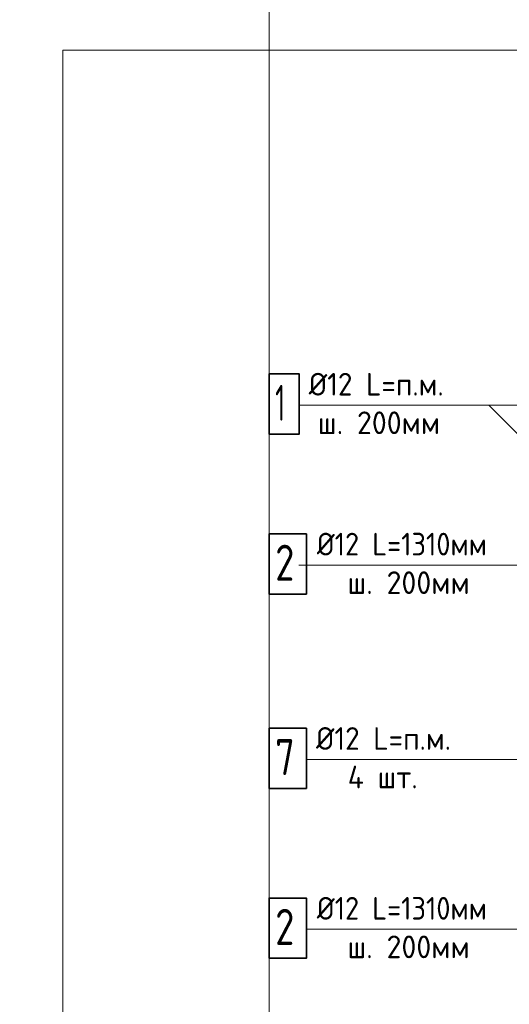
# Model space of a CAD drawing. Header units: millimetres. Extents: x 0 to 42000, y 0 to 29700.
# Tile 5 of 10: x 20580 to 25330, y 9553 to 19105. Entities that reach past the tile are written whole.
import ezdxf

# ---------------------------------------------------------------- set-up
doc = ezdxf.new("R2010")
doc.units = ezdxf.units.MM
doc.layers.add('Standard', color=7, linetype='Continuous', lineweight=25)
doc.layers.add('Текст_ общее', color=7, linetype='Continuous', lineweight=25)
doc.styles.add('ISOCPEUR', font='txt')

msp = doc.modelspace()

# ---------------------------------------------------------------- linework, layer by layer
at = {"layer": 'Standard', "color": 7, "linetype": 'Continuous', "lineweight": 13, "transparency": 33554687}
for points in [[(23000, 29200), (2000, 29200), (2000, 500), (23000, 500), (23000, 29200)], [(21000, 18808.4), (21000, 6000), (40897.9, 6000), (40897.9, 18808.4), (21000, 18808.4)], [(23288.9, 13814.5), (25790, 13814.5), (25874, 13814.5)], [(23361.7, 10281.2), (29487.4, 10281.2), (29487.4, 11838.3)]]:
    msp.add_lwpolyline(points, dxfattribs=at)
at = {"layer": 'Текст_ общее', "color": 7, "linetype": 'Continuous', "lineweight": 35, "transparency": 33554687}
for points in [[(23000, 15084.7), (23291.7, 15084.7), (23291.7, 15668), (23000, 15668), (23000, 15084.7)], [(23000, 13533.3), (23361.7, 13533.3), (23361.7, 14116.7), (23000, 14116.7), (23000, 13533.3)], [(23000, 11647.7), (23361.7, 11647.7), (23361.7, 12231.1), (23000, 12231.1), (23000, 11647.7)], [(23000, 10000), (23361.7, 10000), (23361.7, 10583.3), (23000, 10583.3), (23000, 10000)]]:
    msp.add_lwpolyline(points, dxfattribs=at)
at = {"layer": 'Текст_ общее', "color": 7, "linetype": 'Continuous', "lineweight": 13, "transparency": 33554687}
for points in [[(26624.6, 15578.3), (26624.6, 15365.8), (23291.7, 15365.8)], [(25987.4, 14963.7), (25534, 14963.7), (25131.9, 15365.8)], [(26208.9, 12811.6), (26208.9, 11928.9), (23361.7, 11928.9)]]:
    msp.add_lwpolyline(points, dxfattribs=at)

# ---------------------------------------------------------------- texts
at = {"layer": 'Standard', "color": 7, "linetype": 'Continuous', "lineweight": 25, "transparency": 33554687, "char_height": 220, "attachment_point": 7, "style": 'ISOCPEUR'}
for s, insert, width in [('\\W0.94;Ø12 L=п.м.', (23384.6, 15458.7), 1488.69), ('\\W0.96;ш. 200мм', (23472.6, 15084.7), 1315.474), ('\\W0.94;Ø12 L=п.м.', (23454.6, 12021.8), 1488.69), ('\\W0.95;4 шт.', (23762.6, 11647.8), 873.82)]:
    msp.add_mtext(s, dxfattribs=dict(at, insert=insert, width=width))
at = {"layer": 'Standard', "color": 7, "linetype": 'Continuous', "lineweight": 25, "transparency": 33554687, "char_height": 220, "attachment_point": 7, "rotation": 359.99991, "style": 'ISOCPEUR'}
for s, insert, width in [('\\W0.91;Ø12 L=1310мм', (23462.8, 13907.4), 1903.453), ('\\W0.96;ш. 200мм', (23759.8, 13533.4), 1315.474), ('\\W0.91;Ø12 L=1310мм', (23462.8, 10374), 1903.453), ('\\W0.96;ш. 200мм', (23759.8, 10000), 1315.474)]:
    msp.add_mtext(s, dxfattribs=dict(at, insert=insert, width=width))
at = {"layer": 'Текст_ общее', "color": 7, "linetype": 'Continuous', "lineweight": 35, "transparency": 33554687, "char_height": 350, "attachment_point": 7, "style": 'ISOCPEUR'}
for s, insert, width in [('\\W0.56;1', (23058.4, 15213), 272.222), ('\\W0.78;7', (23058.4, 11776.1), 380.8)]:
    msp.add_mtext(s, dxfattribs=dict(at, insert=insert, width=width))
at = {"layer": 'Текст_ общее', "color": 7, "linetype": 'Continuous', "lineweight": 35, "transparency": 33554687, "char_height": 350, "width": 380.8, "attachment_point": 7, "rotation": 359.99991, "style": 'ISOCPEUR'}
for insert in [(23058.4, 13661.7), (23058.4, 10128.3)]:
    msp.add_mtext('\\W0.78;2', dxfattribs=dict(at, insert=insert))

doc.saveas('drawing.dxf')
